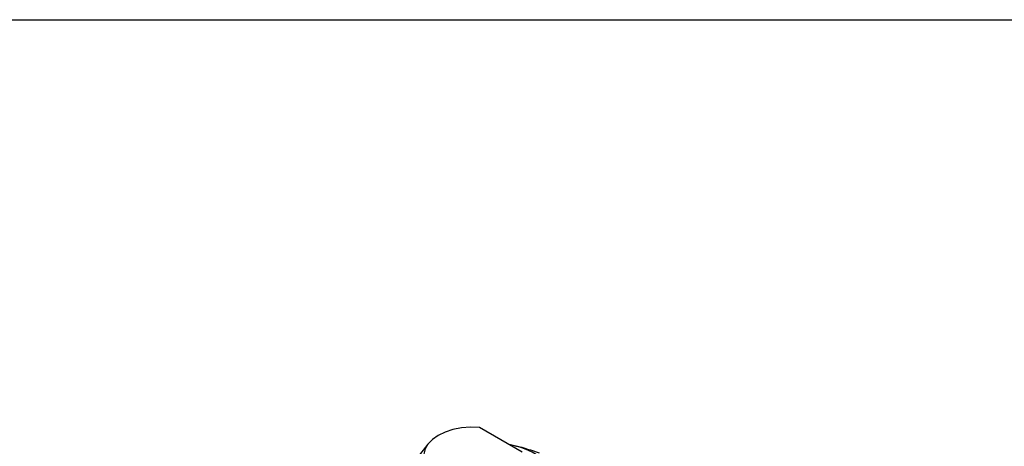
# Model space of a CAD drawing. Header units: inches. Extents: x 0.5 to 21.5, y 0.5 to 16.5.
# Tile 14 of 15: x 15.8 to 18.6, y 15.3 to 16.5. Entities that reach past the tile are written whole.
import ezdxf

# ---------------------------------------------------------------- set-up
doc = ezdxf.new("R2010")
doc.units = ezdxf.units.IN
doc.header["$LTSCALE"] = 2
doc.header["$MEASUREMENT"] = 0
doc.linetypes.add('SLD-Solid', pattern=[0])
doc.layers.add('TEXT', color=140, linetype='SLD-Solid', lineweight=25)

msp = doc.modelspace()

# ---------------------------------------------------------------- linework, layer by layer
for p, q in [((17.252, 15.2473), (17.1283, 15.3188)), ((16.9795, 15.2706), (16.9484, 15.2304))]:
    msp.add_line(p, q)
at = {"flags": 128}
msp.add_lwpolyline([(17.1283, 15.3188), (17.1022, 15.3193), (17.0764, 15.3171), (17.0517, 15.3123), (17.029, 15.3049), (17.009, 15.2953), (16.9923, 15.2837), (16.9795, 15.2706), (16.9711, 15.2563), (16.9673, 15.2414), (16.9682, 15.2264)], dxfattribs=at)
msp.add_arc((17.1706, 15.0283), 0.2448, 35.8123, 79.7611)
msp.add_open_spline([(17.2148, 15.2689), (17.2213, 15.2677), (17.2507, 15.2626), (17.2793, 15.2528), (17.3014, 15.2453)], degree=3, knots=[0, 0, 0, 0, 0.224553, 1, 1, 1, 1])
at = {"layer": 'TEXT'}
msp.add_line((0.5, 16.5), (21.5, 16.5), dxfattribs=at)

doc.saveas('drawing.dxf')
